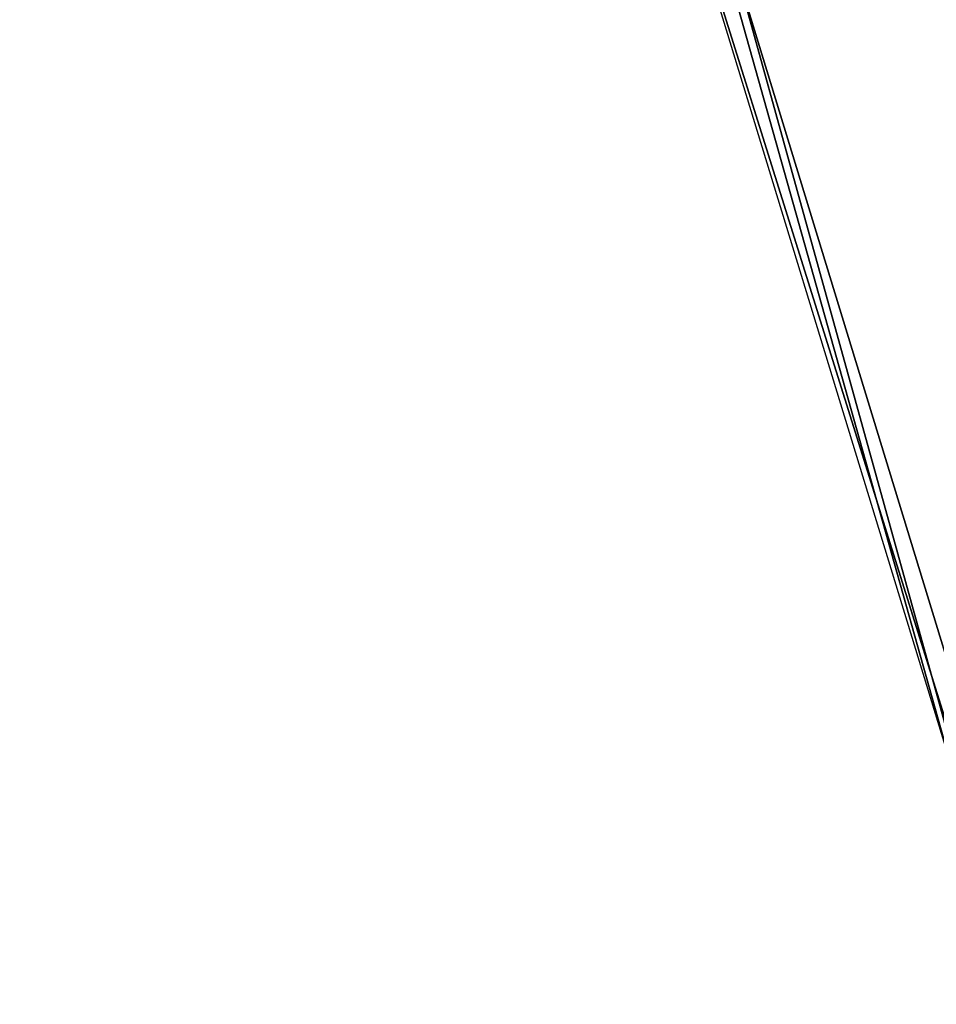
# Model space of a CAD drawing. Header units: millimetres. Extents: x 45 to 395, y 46 to 411.
# Tile 216 of 256: x 125.798 to 126.47, y 140.259 to 140.98. Entities that reach past the tile are written whole.
import ezdxf

# ---------------------------------------------------------------- set-up
doc = ezdxf.new("R2010")
doc.units = ezdxf.units.MM
doc.header["$LTSCALE"] = 25.4
doc.layers.get('0').update_dxf_attribs({"true_color": 0xff5454})

# ---------------------------------------------------------------- blocks, each defined once
blk = doc.blocks.new('HERMANOS-III-8030.STL')
at = {"color": 250, "true_color": 0x262626}
mesh = blk.add_polyface(dxfattribs=at)
corners = [(126.75157, 139.47124, 57.07771), (126.60327, 146.45978, 57.07771), (125.80431, 146.50043, 57.07771), (127.51128, 139.72195, 57.07771), (130.17412, 133.25891, 57.07771), (130.79195, 133.76712, 57.07771), (135.6097, 128.70245, 57.07771), (136.00221, 129.39954, 57.07771), (142.3242, 126.41723, 57.07771), (142.4384, 127.20904, 57.07771), (149.4108, 126.71189, 57.07771), (149.23126, 127.49149, 57.07771), (155.46339, 130.20872, 57.07771), (155.91243, 129.54663, 57.07771), (160.29309, 134.99377, 57.07771), (160.95099, 134.5386, 57.07771), (163.0681, 141.20039, 57.07771), (163.84599, 141.01361, 57.07771), (163.41362, 147.99033, 57.07771), (127.46024, 153.39716, 57.07771), (128.19057, 153.07062, 57.07771), (131.49573, 159.22997, 57.07771), (132.05878, 158.66165, 57.07771), (137.36577, 163.21111, 57.07771), (137.6855, 162.47777, 57.07771), (144.27757, 164.8029, 57.07771), (144.31081, 164.00359, 57.07771), (151.29765, 163.79037, 57.07771), (151.0399, 163.03304, 57.07771), (156.964, 159.6972, 57.07771), (157.47794, 160.31029, 57.07771), (161.283, 154.44659, 57.07771), (161.9837, 154.83263, 57.07771), (164.20647, 148.09718, 57.07771)]
mesh.append_faces([[corners[k] for k in face] for face in [(0, 1, 2), (1, 0, 3), (3, 4, 5), (5, 6, 7), (7, 8, 9), (9, 10, 11), (11, 10, 12), (12, 13, 14), (14, 15, 16), (16, 17, 18), (19, 20, 21), (21, 22, 23), (23, 24, 25), (25, 26, 27), (27, 29, 30), (30, 31, 32), (32, 18, 33), (33, 18, 17)]], dxfattribs={"vtx0": -1, "vtx1": -1, "color": 250})
mesh.append_faces([[corners[k] for k in face] for face in [(3, 0, 4), (5, 4, 6), (7, 6, 8), (9, 8, 10), (12, 10, 13), (14, 13, 15), (16, 15, 17), (1, 19, 2), (19, 1, 20), (21, 20, 22), (23, 22, 24), (25, 24, 26), (27, 26, 28), (27, 28, 29), (30, 29, 31), (32, 31, 18)]], dxfattribs={"vtx0": -1, "vtx2": -1, "color": 250})
mesh = blk.add_polyface(dxfattribs=at)
corners = [(125.80431, 146.50043, 57.07771), (126.25281, 141.27092, 47.34565), (126.75157, 139.47124, 57.07771)]
mesh.append_faces([[corners[k] for k in face] for face in [(0, 1, 2)]], dxfattribs={"color": 250})
mesh = blk.add_polyface(dxfattribs=at)
corners = [(126.22668, 141.26501, 47.24566), (114.75477, 143.32158, 28.05912), (115.42107, 138.82648, 28.05912), (125.80314, 144.12238, 47.24566)]
mesh.append_faces([[corners[k] for k in face] for face in [(0, 1, 2), (1, 0, 3)]], dxfattribs={"vtx0": -1, "color": 250})
mesh = blk.add_polyface(dxfattribs=at)
corners = [(127.08997, 138.50995, 47.29389), (126.22668, 141.26501, 47.24566), (127.07135, 138.50269, 47.24566), (126.24616, 141.26941, 47.29389)]
mesh.append_faces([[corners[k] for k in face] for face in [(0, 1, 2), (1, 0, 3)]], dxfattribs={"vtx0": -1, "color": 250})
mesh = blk.add_polyface(dxfattribs=at)
corners = [(126.25281, 141.27092, 47.34565), (126.24616, 141.26941, 47.29389), (126.75157, 139.47124, 47.34565)]
mesh.append_faces([[corners[k] for k in face] for face in [(0, 1, 2)]], dxfattribs={"color": 250})
mesh = blk.add_polyface(dxfattribs=at)
corners = [(126.24616, 141.26941, 47.29389), (127.08997, 138.50995, 47.29389), (126.75157, 139.47124, 47.34565)]
mesh.append_faces([[corners[k] for k in face] for face in [(0, 1, 2)]], dxfattribs={"color": 250})
mesh = blk.add_polyface(dxfattribs=at)
corners = [(126.25281, 141.27092, 47.34565), (126.75157, 139.47124, 47.34565), (126.75157, 139.47124, 57.07771)]
mesh.append_faces([[corners[k] for k in face] for face in [(0, 1, 2)]], dxfattribs={"color": 250})

msp = doc.modelspace()

# ---------------------------------------------------------------- block references
at = {"color": 0}
msp.add_blockref('HERMANOS-III-8030.STL', (0, 0), dxfattribs=at)

doc.saveas('drawing.dxf')
